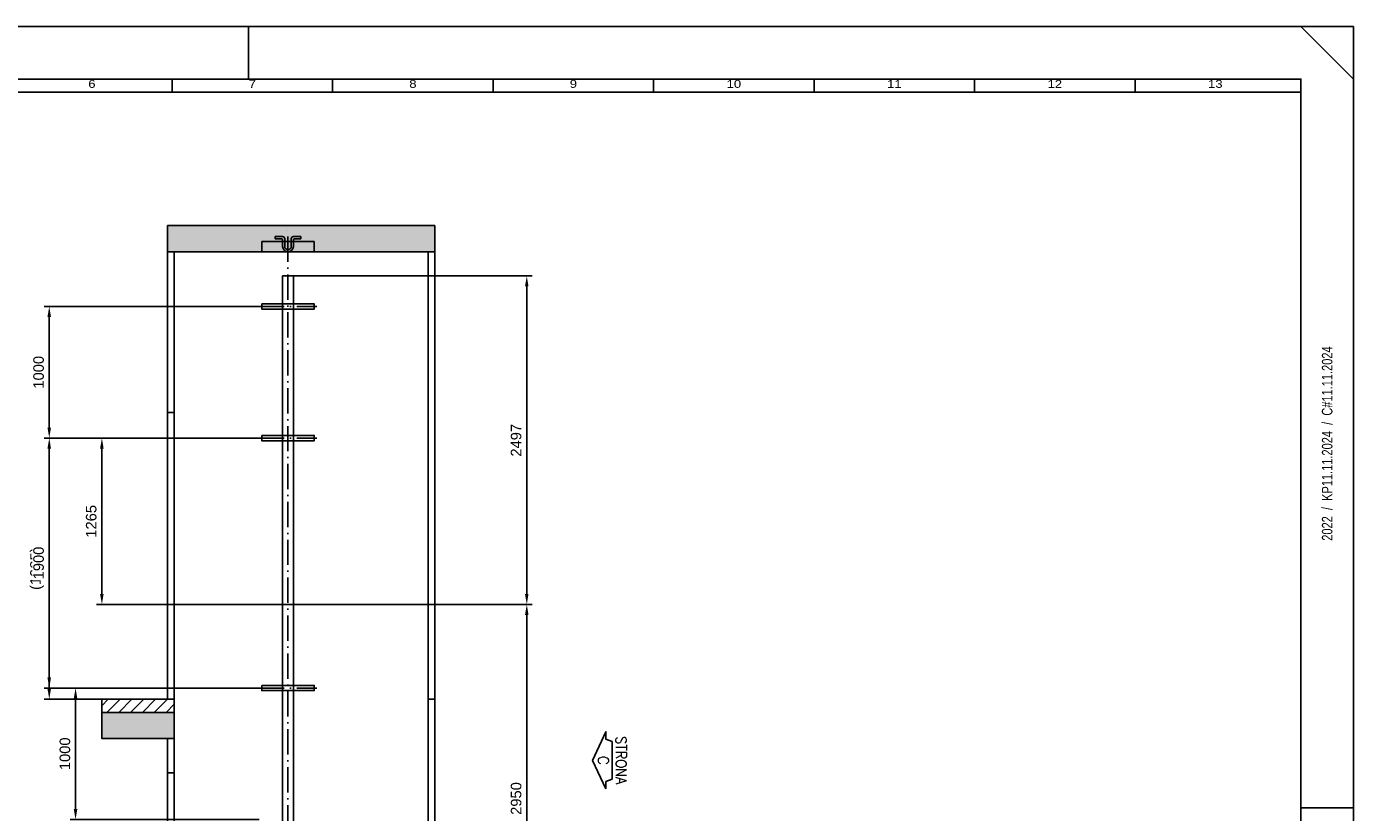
# Model space of a CAD drawing. Header units: millimetres. Extents: x 0 to 16800, y 0 to 11880.
# Tile 4 of 4: x 6713 to 16800, y 5906 to 11880. Entities that reach past the tile are written whole.
import ezdxf
from ezdxf.enums import TextEntityAlignment as Align

# ---------------------------------------------------------------- set-up
doc = ezdxf.new("R2010")
doc.units = ezdxf.units.MM
doc.header["$LTSCALE"] = 16
doc.header["$PDSIZE"] = -3
doc.linetypes.add('ACAD_ISO10W100', pattern=[18, 12, -3, 0, -3])
for name, color, linetype in [('CONT_25', 1, 'Continuous'), ('CONT_35', 2, 'Continuous'), ('CONT_50', 5, 'Continuous'), ('CONT_70', 4, 'Continuous'), ('DASHD_25', 1, 'ACAD_ISO10W100'), ('DIM_35', 7, 'Continuous'), ('Guiderails', 30, 'Continuous'), ('HATCH_35', 2, 'Continuous'), ('SHEET', 1, 'Continuous')]:
    doc.layers.add(name, color=color, linetype=linetype)
doc.styles.add('Arial', font='arial.ttf')
doc.styles.add('ROMANS', font='romans.shx', dxfattribs={"width": 0.9})
doc.styles.get("Standard").update_dxf_attribs({"font": 'arial.ttf'})
doc.styles.add('Text0.7_Arial', font='arial.ttf', dxfattribs={"width": 0.7})
doc.dimstyles.new('KONE_mm', dxfattribs={"dimscale": 40, "dimtxt": 2, "dimasz": 2, "dimexe": 1, "dimexo": 0, "dimgap": 1, "dimtad": 1, "dimdec": 0, "dimrnd": 0.01, "dimzin": 0, "dimdsep": 46, "dimtxsty": 'Arial', "dimsah": 1, "dimcen": 0, "dimclrd": 256, "dimclre": 256, "dimclrt": 256, "dimadec": 1, "dimazin": 2, "dimtfac": 1, "dimtdec": 0, "dimtmove": 0, "dimatfit": 3, "dimfxl": 1, "dimtolj": 1, "dimtzin": 0, "dimarcsym": 0})

# ---------------------------------------------------------------- blocks, each defined once
blk = doc.blocks.new('Border')
at = {"layer": 'CONT_50', "linetype": 'Continuous'}
for p, q in [((210, 297), (210, 287)), ((420, 148.5), (410, 148.5))]:
    blk.add_line(p, q, dxfattribs=at)
blk.add_lwpolyline([(410, 10), (410, 287), (10, 287), (10, 10)], close=True, dxfattribs=at)
at = {"layer": 'SHEET', "linetype": 'Continuous'}
for p, q in [((420, 287), (410, 297)), ((195.5, 287), (195.5, 284.5)), ((226, 287), (226, 284.5)), ((256.5, 287), (256.5, 284.5)), ((287, 287), (287, 284.5)), ((317.5, 287), (317.5, 284.5)), ((348, 287), (348, 284.5)), ((378.5, 287), (378.5, 284.5)), ((410, 284.5), (12.5, 284.5))]:
    blk.add_line(p, q, dxfattribs=at)
blk.add_lwpolyline([(420, 0), (420, 297), (0, 297), (0, 0)], close=True, dxfattribs=at)
at = {"layer": 'SHEET', "width": 1.190476}
for s, p in [('6', (180.25, 286.1)), ('7', (210.75, 286.1)), ('8', (241.25, 286.1)), ('9', (271.75, 286.1)), ('10', (302.25, 286.1)), ('11', (332.75, 286.1)), ('12', (363.25, 286.1)), ('13', (393.75, 286.1))]:
    blk.add_text(s, height=1.5, dxfattribs=at).set_placement(p, align=Align.MIDDLE)
blk = doc.blocks.new('KONE-SFT-SHAFT_LIFTING_EYE-SIDE')
at = {"layer": 'CONT_35'}
for p, q in [((-97, 116), (-97, 100)), ((-97, 116), (-41, 116)), ((41, 116), (97, 116)), ((97, 116), (97, 100)), ((-200, 80), (-200, 0)), ((-200, 80), (200, 80)), ((-200, 0), (200, 0)), ((-97, 100), (-49, 100)), ((-41, 41), (-41, 92)), ((-25, 41), (-25, 100)), ((25, 41), (25, 100)), ((41, 41), (41, 92)), ((49, 100), (97, 100)), ((200, 0), (200, 80))]:
    blk.add_line(p, q, dxfattribs=at)
for centre, radius, start, end in [((-41, 100), 16, 0, 90), ((41, 100), 16, 90, 180), ((-49, 92), 8, 0, 90), ((0, 41), 41, 180, 0), ((0, 41), 25, 180, 0), ((49, 92), 8, 90, 180)]:
    blk.add_arc(centre, radius, start, end, dxfattribs=at)
blk = doc.blocks.new('SideC_Arrow_A3')
at = {"layer": 'CONT_25'}
blk.add_lwpolyline([(5.43, 2.55), (4.02, 2.55), (3.57, 3.71), (-3.57, 3.71), (-4.02, 2.55), (-5.43, 2.55), (0, 0)], close=True, dxfattribs=at)
at = {"layer": 'CONT_35', "style": 'ROMANS', "width": 0.9}
for tag, p in [('?', (0, 5.43)), ('#', (0, 2.07))]:
    blk.add_attdef(tag, text='', height=2, dxfattribs=at).set_placement(p, align=Align.MIDDLE)
blk = doc.blocks.new('*D1114')
at = {"layer": 'Defpoints', "color": 0, "transparency": 16777216}
for p in [(6886, 9752), (8481, 9752), (8481, 8752)]:
    blk.add_point(p, dxfattribs=at)
at = {"layer": 'DIM_35', "lineweight": -2, "transparency": 16777216}
for p, q in [((8481, 9752), (6846, 9752)), ((6886, 8832), (6886, 9672)), ((8481, 8752), (6846, 8752))]:
    blk.add_line(p, q, dxfattribs=at)
at = {"layer": 'DIM_35', "transparency": 16777216}
for points in [[(6872, 9672), (6899, 9672), (6886, 9752)], [(6872, 8832), (6899, 8832), (6886, 8752)]]:
    blk.add_solid(points, dxfattribs=at)
at = {"layer": 'DIM_35', "transparency": 16777216, "insert": (6805, 9252), "char_height": 80, "attachment_point": 5, "rotation": 90, "style": 'Arial', "bg_fill": 3, "box_fill_scale": 1.1, "bg_fill_color": 256, "bg_fill_true_color": 13158600, "bg_fill_transparency": 0}
blk.add_mtext('\\A1;1000', dxfattribs=at)
blk = doc.blocks.new('_DotSmall')
at = {"color": 0, "linetype": 'ByBlock', "const_width": 0.5}
blk.add_lwpolyline([(-0.0625, 0, 1), (0.0625, 0, 1)], format="xyb", close=True, dxfattribs=at)
blk = doc.blocks.new('*D1115')
at = {"layer": 'Defpoints', "color": 0, "transparency": 16777216}
for p in [(7286, 8752), (8481, 8752), (8659, 7487)]:
    blk.add_point(p, dxfattribs=at)
at = {"layer": 'DIM_35', "lineweight": -2, "transparency": 16777216}
for p, q in [((8481, 8752), (7246, 8752)), ((7286, 7567), (7286, 8672)), ((8659, 7487), (7246, 7487))]:
    blk.add_line(p, q, dxfattribs=at)
at = {"layer": 'DIM_35', "transparency": 16777216}
for points in [[(7272, 8672), (7299, 8672), (7286, 8752)], [(7272, 7567), (7299, 7567), (7286, 7487)]]:
    blk.add_solid(points, dxfattribs=at)
at = {"layer": 'DIM_35', "transparency": 16777216, "insert": (7205, 8119), "char_height": 80, "attachment_point": 5, "rotation": 90, "style": 'Arial', "bg_fill": 3, "box_fill_scale": 1.1, "bg_fill_color": 256, "bg_fill_true_color": 13158600, "bg_fill_transparency": 0}
blk.add_mtext('\\A1;1265', dxfattribs=at)
blk = doc.blocks.new('*D1116')
at = {"layer": 'Defpoints', "color": 0, "transparency": 16777216}
for p in [(8481, 8752), (6886, 6767), (7286, 6767)]:
    blk.add_point(p, dxfattribs=at)
at = {"layer": 'DIM_35', "lineweight": -2, "transparency": 16777216}
for p, q in [((8481, 8752), (6846, 8752)), ((6886, 8672), (6886, 6847)), ((7286, 6767), (6846, 6767))]:
    blk.add_line(p, q, dxfattribs=at)
at = {"layer": 'DIM_35', "transparency": 16777216}
for points in [[(6872, 8672), (6899, 8672), (6886, 8752)], [(6872, 6847), (6899, 6847), (6886, 6767)]]:
    blk.add_solid(points, dxfattribs=at)
at = {"layer": 'DIM_35', "transparency": 16777216, "insert": (6793, 7759), "char_height": 80, "attachment_point": 5, "rotation": 90, "style": 'Arial', "bg_fill": 3, "box_fill_scale": 1.1, "bg_fill_color": 256, "bg_fill_true_color": 13158600, "bg_fill_transparency": 0}
blk.add_mtext('\\A1;(1985)', dxfattribs=at)
blk = doc.blocks.new('*D1117')
at = {"layer": 'Defpoints', "color": 0, "transparency": 16777216}
for p in [(6886, 8752), (8481, 8752), (8481, 6852)]:
    blk.add_point(p, dxfattribs=at)
at = {"layer": 'DIM_35', "lineweight": -2, "transparency": 16777216}
for p, q in [((8481, 8752), (6846, 8752)), ((6886, 6932), (6886, 8672)), ((8481, 6852), (6846, 6852))]:
    blk.add_line(p, q, dxfattribs=at)
at = {"layer": 'DIM_35', "transparency": 16777216}
for points in [[(6872, 8672), (6899, 8672), (6886, 8752)], [(6872, 6932), (6899, 6932), (6886, 6852)]]:
    blk.add_solid(points, dxfattribs=at)
at = {"layer": 'DIM_35', "transparency": 16777216, "insert": (6805, 7802), "char_height": 80, "attachment_point": 5, "rotation": 90, "style": 'Arial', "bg_fill": 3, "box_fill_scale": 1.1, "bg_fill_color": 256, "bg_fill_true_color": 13158600, "bg_fill_transparency": 0}
blk.add_mtext('\\A1;1900', dxfattribs=at)
blk = doc.blocks.new('*D1118')
at = {"layer": 'Defpoints', "color": 0, "transparency": 16777216}
for p in [(8481, 6852), (7086, 5852), (8481, 5852)]:
    blk.add_point(p, dxfattribs=at)
at = {"layer": 'DIM_35', "lineweight": -2, "transparency": 16777216}
for p, q in [((8481, 6852), (7046, 6852)), ((7086, 6772), (7086, 5932)), ((8481, 5852), (7046, 5852))]:
    blk.add_line(p, q, dxfattribs=at)
at = {"layer": 'DIM_35', "transparency": 16777216}
for points in [[(7072, 6772), (7099, 6772), (7086, 6852)], [(7072, 5932), (7099, 5932), (7086, 5852)]]:
    blk.add_solid(points, dxfattribs=at)
at = {"layer": 'DIM_35', "transparency": 16777216, "insert": (7005, 6352), "char_height": 80, "attachment_point": 5, "rotation": 90, "style": 'Arial', "bg_fill": 3, "box_fill_scale": 1.1, "bg_fill_color": 256, "bg_fill_true_color": 13158600, "bg_fill_transparency": 0}
blk.add_mtext('\\A1;1000', dxfattribs=at)
blk = doc.blocks.new('*D1122')
at = {"layer": 'Defpoints', "color": 0, "transparency": 16777216}
for p in [(8742, 9984), (10516, 9984), (8742, 7487)]:
    blk.add_point(p, dxfattribs=at)
at = {"layer": 'DIM_35', "lineweight": -2, "transparency": 16777216}
for p, q in [((8742, 9984), (10556, 9984)), ((10516, 7567), (10516, 9904)), ((8742, 7487), (10556, 7487))]:
    blk.add_line(p, q, dxfattribs=at)
at = {"layer": 'DIM_35', "transparency": 16777216}
for points in [[(10502, 9904), (10529, 9904), (10516, 9984)], [(10502, 7567), (10529, 7567), (10516, 7487)]]:
    blk.add_solid(points, dxfattribs=at)
at = {"layer": 'DIM_35', "transparency": 16777216, "insert": (10435, 8735), "char_height": 80, "attachment_point": 5, "rotation": 90, "style": 'Arial', "bg_fill": 3, "box_fill_scale": 1.1, "bg_fill_color": 256, "bg_fill_true_color": 13158600, "bg_fill_transparency": 0}
blk.add_mtext('\\A1;2497', dxfattribs=at)
blk = doc.blocks.new('*D1123')
at = {"layer": 'Defpoints', "color": 0, "transparency": 16777216}
for p in [(8742, 7487), (10516, 7487), (8742, 4537)]:
    blk.add_point(p, dxfattribs=at)
at = {"layer": 'DIM_35', "lineweight": -2, "transparency": 16777216}
for p, q in [((8742, 7487), (10556, 7487)), ((10516, 4617), (10516, 7407)), ((8742, 4537), (10556, 4537))]:
    blk.add_line(p, q, dxfattribs=at)
at = {"layer": 'DIM_35', "transparency": 16777216}
for points in [[(10502, 7407), (10529, 7407), (10516, 7487)], [(10502, 4617), (10529, 4617), (10516, 4537)]]:
    blk.add_solid(points, dxfattribs=at)
at = {"layer": 'DIM_35', "transparency": 16777216, "insert": (10435, 6012), "char_height": 80, "attachment_point": 5, "rotation": 90, "style": 'Arial', "bg_fill": 3, "box_fill_scale": 1.1, "bg_fill_color": 256, "bg_fill_true_color": 13158600, "bg_fill_transparency": 0}
blk.add_mtext('\\A1;2950', dxfattribs=at)

msp = doc.modelspace()

# ---------------------------------------------------------------- hatches: boundary and pattern name
at = {"layer": 'HATCH_35'}
h = msp.add_hatch(dxfattribs=at)
h.set_pattern_fill('AR-CONC', color=256, scale=2)
h.set_pattern_definition([(50, (8800.56, 4011.98), (364.37, -31.878), [38.1, -419.1]), (355, (8800.56, 4011.98), (-70.487, 382.114), [30.48, -335.281]), (100.4514, (8830.92, 4009.32), (293.882, 350.236), [32.38, -356.18]), (46.184, (8800.56, 4113.6), (542.158, -84.085), [57.15, -628.65]), (96.636, (8845.74, 4106.57), (474.81, 494.852), [48.57, -534.27]), (351.184, (8800.56, 4113.6), (474.81, 494.85), [45.72, -502.92]), (21, (8851.36, 4088.18), (303.229, -204.53), [38.1, -419.1]), (326, (8851.36, 4088.18), (123.604, 368.376), [30.48, -335.28]), (71.4514, (8876.63, 4071.14), (426.833, 163.846), [32.38, -356.18]), (37.5, (8800.56, 4011.98), (6.1772, 169.11), [0, -331.216, 0, -340.36, 0, -336.55]), (7.5, (8800.56, 4011.98), (133.6393, 200.361), [0, -194.056, 0, -323.596, 0, -128.27]), (327.5, (8687.27, 4011.98), (271.1812, -11.4575), [0, -127, 0, -396.24, 0, -525.78]), (317.5, (8636.47, 4011.98), (296.258, 50.853), [0, -165.1, 0, -263.144, 0, -373.38])])
h.paths.add_polyline_path([(9815.6, 1737), (9815.6, 2837), (9765.6, 2837), (9765.6, 2037), (7835.6, 2037), (7835.6, 3137), (7785.6, 3137), (7785.6, 1737)])
h.paths.add_polyline_path([(7835.6, 3727), (7835.6, 3927), (7285.6, 3927), (7285.6, 3727)])
h.paths.add_polyline_path([(7835.6, 6467), (7835.6, 6667), (7285.6, 6667), (7285.6, 6467)])
h.paths.add_polyline_path([(9765.6, 2837), (9765.6, 3037), (10315.6, 3037), (10315.6, 2837)])
h.paths.add_polyline_path([(7785.6, 10167), (7785.6, 10367), (9815.6, 10367), (9815.6, 10167)])
h = msp.add_hatch(dxfattribs=at)
h.set_pattern_fill('ANSI31', color=256, scale=20)
h.set_pattern_definition([(45, (8800.556, 4011.98), (-44.9013, 44.9013), [])])
h.paths.add_polyline_path([(7835.6, 3927), (7835.6, 4027), (7285.6, 4027), (7285.6, 3927)])
h.paths.add_polyline_path([(7835.6, 6667), (7835.6, 6767), (7285.6, 6767), (7285.6, 6667)])
h.paths.add_polyline_path([(9765.6, 3037), (9765.6, 3137), (10315.6, 3137), (10315.6, 3037)])

# ---------------------------------------------------------------- linework, layer by layer
at = {"layer": 'CONT_50'}
for points in [[(8500.6, 9772), (8900.6, 9772), (8900.6, 9732), (8500.6, 9732)], [(8500.6, 8772), (8900.6, 8772), (8900.6, 8732), (8500.6, 8732)], [(8500.6, 6872), (8900.6, 6872), (8900.6, 6832), (8500.6, 6832)]]:
    msp.add_lwpolyline(points, close=True, dxfattribs=at)
at = {"layer": 'CONT_70'}
for points in [[(7785.6, 10167), (7785.6, 10367), (9815.6, 10367), (9815.6, 10167)], [(7835.6, 8947), (7835.6, 8947), (7835.6, 8947), (7785.6, 8947), (7785.6, 10167), (7835.6, 10167)], [(9765.6, 6767), (9765.6, 6767), (9765.6, 6767), (9815.6, 6767), (9815.6, 10167), (9765.6, 10167)], [(7835.6, 6767), (7835.6, 6767), (7835.6, 6767), (7785.6, 6767), (7785.6, 8947), (7835.6, 8947), (7835.6, 8947), (7835.6, 8947)], [(7835.6, 6667), (7835.6, 6767), (7835.6, 6767), (7835.6, 6767), (7285.6, 6767), (7285.6, 6667)], [(9765.6, 5317), (9765.6, 5317), (9765.6, 5317), (9815.6, 5317), (9815.6, 6767), (9765.6, 6767)], [(7835.6, 6467), (7835.6, 6667), (7835.6, 6667), (7835.6, 6667), (7285.6, 6667), (7285.6, 6467)], [(7835.6, 6207), (7835.6, 6207), (7835.6, 6207), (7785.6, 6207), (7785.6, 6467), (7835.6, 6467)], [(7835.6, 4027), (7835.6, 4027), (7835.6, 4027), (7785.6, 4027), (7785.6, 6207), (7835.6, 6207), (7835.6, 6207), (7835.6, 6207)]]:
    msp.add_lwpolyline(points, close=True, dxfattribs=at)
at = {"layer": 'DASHD_25'}
for p, q in [((8700.6, 1737), (8700.6, 10367)), ((8480.6, 9752), (8920.6, 9752)), ((8480.6, 8752), (8920.6, 8752)), ((8480.6, 6852), (8920.6, 6852))]:
    msp.add_line(p, q, dxfattribs=at)
at = {"layer": 'Guiderails'}
for points in [[(8741.8, 7487), (8659.3, 7487), (8659.3, 9984), (8741.8, 9984)], [(8741.8, 4537), (8659.3, 4537), (8659.3, 7487), (8741.8, 7487)]]:
    msp.add_lwpolyline(points, close=True, dxfattribs=at)

# ---------------------------------------------------------------- block references
msp.add_blockref('KONE-SFT-SHAFT_LIFTING_EYE-SIDE', (8700.6, 10167))
at = {"xscale": 40, "yscale": 40, "zscale": 40, "rotation": 270}
msp.add_blockref('SideC_Arrow_A3', (11015.6, 6302), dxfattribs=at).add_auto_attribs({'?': 'STRONA', '#': 'C'})
at = {"layer": 'SHEET', "xscale": 40, "yscale": 40, "zscale": 40}
msp.add_blockref('Border', (0, 0), dxfattribs=at)

# ---------------------------------------------------------------- texts
at = {"layer": 'SHEET', "linetype": 'Continuous', "style": 'Text0.7_Arial', "width": 0.75}
msp.add_text('2022  /  KP11.11.2024  /  C#11.11.2024', height=80, rotation=90, dxfattribs=at).set_placement((16600, 8710), align=Align.MIDDLE_CENTER)

# ---------------------------------------------------------------- next in the draw order: dimensions: what is measured, and where the dimension line sits
at = {"layer": 'DIM_35'}
for base, p1, p2, override, picture, middle in [((10515.6, 9984), (8741.8, 7487), (8741.8, 9984), {"dimldrblk": 'DotSmall', "dimtfill": 1}, '*D1122', (10434.7, 8735.5)), ((6885.6, 9752), (8480.6, 8752), (8480.6, 9752), {"dimtix": 1, "dimldrblk": 'DotSmall', "dimtfill": 1}, '*D1114', (6804.7, 9252))]:
    dim = msp.add_linear_dim(base=base, p1=p1, p2=p2, angle=90, dimstyle='KONE_mm', override=override, dxfattribs=at)
    dim.commit()
    dim.dimension.update_dxf_attribs({"geometry": picture, "text_midpoint": middle})

# ---------------------------------------------------------------- next in the draw order: dimensions: what is measured, and where the dimension line sits
for base, p1, p2, picture, middle in [((7285.6, 8752), (8659.3, 7487), (8480.6, 8752), '*D1115', (7204.7, 8119.5)), ((10515.6, 7487), (8741.8, 4537), (8741.8, 7487), '*D1123', (10434.7, 6012))]:
    dim = msp.add_linear_dim(base=base, p1=p1, p2=p2, angle=90, dimstyle='KONE_mm', override={"dimldrblk": 'DotSmall', "dimtfill": 1}, dxfattribs=at)
    dim.commit()
    dim.dimension.update_dxf_attribs({"geometry": picture, "text_midpoint": middle})

# ---------------------------------------------------------------- next in the draw order: dimensions: what is measured, and where the dimension line sits
dim = msp.add_linear_dim(base=(6885.6, 6767), p1=(8480.6, 8752), p2=(7285.6, 6767), angle=90, text='(<>)', dimstyle='KONE_mm', override={"dimtix": 1, "dimldrblk": 'DotSmall', "dimtfill": 1}, dxfattribs=at)
dim.commit()
dim.dimension.update_dxf_attribs({"geometry": '*D1116', "text_midpoint": (6793.1, 7759.5)})

# ---------------------------------------------------------------- next in the draw order: dimensions: what is measured, and where the dimension line sits
dim = msp.add_linear_dim(base=(6885.6, 8752), p1=(8480.6, 6852), p2=(8480.6, 8752), angle=90, dimstyle='KONE_mm', override={"dimtix": 1, "dimldrblk": 'DotSmall', "dimtfill": 1}, dxfattribs=at)
dim.commit()
dim.dimension.update_dxf_attribs({"geometry": '*D1117', "text_midpoint": (6804.7, 7802)})

# ---------------------------------------------------------------- next in the draw order: dimensions: what is measured, and where the dimension line sits
dim = msp.add_linear_dim(base=(7085.6, 5852), p1=(8480.6, 6852), p2=(8480.6, 5852), angle=90, dimstyle='KONE_mm', override={"dimldrblk": 'DotSmall', "dimtfill": 1}, dxfattribs=at)
dim.commit()
dim.dimension.update_dxf_attribs({"geometry": '*D1118', "text_midpoint": (7004.7, 6352)})

doc.saveas('drawing.dxf')
